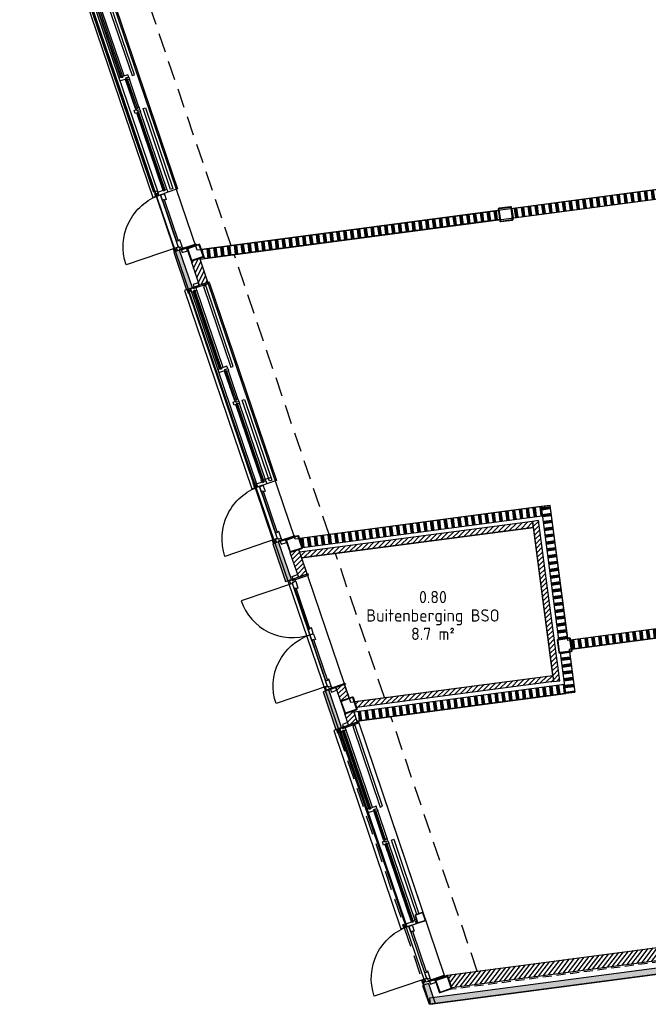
# Model space of a CAD drawing. Header units: millimetres. Extents: x -44892 to 336761, y 18766 to 182901.
# Tile 19 of 35: x 83687 to 93945, y 31653 to 47714. Entities that reach past the tile are written whole.
import ezdxf
from ezdxf.enums import TextEntityAlignment as Align

# ---------------------------------------------------------------- set-up
doc = ezdxf.new("R2010")
doc.units = ezdxf.units.MM
doc.header["$LTSCALE"] = 100
for name, pattern in [('DASHED', [0.75, 0.5, -0.25]), ('DASHED2', [9.525, 6.35, -3.175]), ('HIDDEN2', [4.7625, 3.175, -1.5875])]:
    doc.linetypes.add(name, pattern=pattern)
for name, color, linetype in [('AC21----_Buitenmuren', 8, 'Continuous'), ('AC22----_Binnenmuren', 8, 'Continuous'), ('AL21----', 3, 'Continuous'), ('AL22----', 2, 'Continuous'), ('AL28----', 5, 'Continuous'), ('AL31----_Buitenkozijnen', 6, 'Continuous'), ('AL35----_Plafonds', 8, 'Continuous'), ('Beveilig-Alg-Az', 1, 'Continuous'), ('BL$8-GO--polylijnen', 10, 'Continuous'), ('Construct-Staal-Drs', 4, 'Continuous'), ('DIM25', 1, 'Continuous'), ('MTXT35-1', 3, 'Continuous'), ('X-BT$1----_Ruimtegegevens', 7, 'Continuous')]:
    doc.layers.add(name, color=color, linetype=linetype)
doc.layers.add('BL$8-BVO-polylijn', color=160, linetype='Continuous', plot=False)
for name, color, linetype, lineweight in [('X-BT$23A__RuimteElement', 7, 'Continuous', 0), ('X-BT$23F__RuimteElement', 7, 'Continuous', 0), ('X-BT$23m2_RuimteElement', 7, 'Continuous', 0), ('X-BT$23NR__Ruimtenummer', 1, 'Continuous', 0), ('X-BT$23P__Algemeen', 1, 'Continuous', 0)]:
    doc.layers.add(name, color=color, linetype=linetype, lineweight=lineweight)
doc.styles.add('Isocpeur', font='isocpeur.ttf')
pattern_1 = [(45, (49445.76, 26487.45), (-40.41115, 40.41115), [])]
pattern_2 = [(97.5, (49445.76, 26487.45), (-111.53755, -14.6842), []), (97.5, (49451.96, 26488.27), (-111.53755, -14.6842), []), (97.5, (49458.15, 26489.08), (-111.53755, -14.6842), []), (97.5, (49464.35, 26489.9), (-111.53755, -14.6842), []), (97.5, (49470.55, 26490.72), (-111.53755, -14.6842), []), (97.5, (49476.74, 26491.53), (-111.53755, -14.6842), []), (97.5, (49482.94, 26492.35), (-111.53755, -14.6842), [])]
pattern_3 = [(187.5, (49445.76, 26487.45), (14.6842, -111.53755), []), (187.5, (49444.94, 26493.65), (14.6842, -111.53755), []), (187.5, (49444.13, 26499.85), (14.6842, -111.53755), []), (187.5, (49443.31, 26506.04), (14.6842, -111.53755), []), (187.5, (49442.5, 26512.24), (14.6842, -111.53755), []), (187.5, (49441.68, 26518.44), (14.6842, -111.53755), []), (187.5, (49440.86, 26524.63), (14.6842, -111.53755), [])]

# ---------------------------------------------------------------- blocks, each defined once
blk = doc.blocks.new('kozbuitspeel')
for p, q in [((19, -59), (19, -3363)), ((65, -59), (65, -3363)), ((95, -1392), (95, -59)), ((157, -1392), (157, -59)), ((160, -1951), (160, -1471)), ((222, -1951), (222, -1471)), ((160, -3363), (160, -2030)), ((222, -3363), (222, -2030)), ((19, -3417), (19, -4317))]:
    blk.add_line(p, q)
at = {"ltscale": 0.01}
for p, q in [((21, -32), (76, -32)), ((21, -3390), (76, -3390)), ((21, -4344), (76, -4344))]:
    blk.add_line(p, q, dxfattribs=at)
for points in [[(100, 0), (-38, 0), (-38, -3417), (100, -3417)], [(388, -15), (388, -3417), (222, -3417)]]:
    blk.add_lwpolyline(points)
for points in [[(110, 3), (110, -15), (388, -15), (388, 3)], [(128, 49), (128, 4), (218, 4), (218, 49)], [(9, -5), (9, -59), (29, -59), (29, -5)], [(29, -24), (29, -39), (65, -39), (65, -24)], [(157, -15), (157, -15), (108, -15), (108, -5), (65, -5), (65, -59), (102, -59), (102, -49), (127, -49), (127, -59), (157, -59)], [(102, -49), (102, -1402), (127, -1402), (127, -49)], [(280, -34), (280, -1426), (320, -1426), (320, -34)], [(222, -1431), (222, -1392), (127, -1392), (127, -1402), (102, -1402), (102, -1392), (65, -1392), (65, -1446), (170, -1446), (170, -1431)], [(222, -1432), (222, -1471), (192, -1471), (192, -1461), (167, -1461), (167, -1471), (160, -1471), (160, -1449), (175, -1449), (175, -1432)], [(167, -1461), (167, -1961), (192, -1961), (192, -1461)], [(222, -1991), (222, -2030), (192, -2030), (192, -2020), (167, -2020), (167, -2030), (130, -2030), (130, -1976), (170, -1976), (170, -1991)], [(222, -1990), (222, -1952), (192, -1952), (192, -1961), (167, -1961), (167, -1951), (160, -1951), (160, -1973), (175, -1973), (175, -1990)], [(167, -2020), (167, -3373), (192, -3373), (192, -2020)], [(280, -3388), (280, -1996), (320, -1996), (320, -3388)], [(9, -3363), (9, -3417), (29, -3417), (29, -3363)], [(222, -3363), (222, -3417), (157, -3417), (157, -3427), (150, -3427), (150, -3417), (65, -3417), (65, -3363), (167, -3363), (167, -3373), (192, -3373), (192, -3363)], [(29, -3382), (29, -3397), (65, -3397), (65, -3382)], [(157, -3430), (157, -3520), (127, -3520), (127, -3510), (102, -3510), (102, -3520), (95, -3520), (95, -3420), (150, -3420), (150, -3430)], [(102, -4224), (102, -3510), (127, -3510), (127, -4224)], [(9, -4317), (9, -4371), (29, -4371), (29, -4317)], [(29, -4352), (29, -4337), (65, -4337), (65, -4352)], [(157, -4332), (157, -4361), (127, -4361), (127, -4361), (108, -4361), (108, -4371), (65, -4371), (65, -4317), (105, -4317), (105, -4332)], [(157, -4331), (157, -4214), (127, -4214), (127, -4224), (102, -4224), (102, -4214), (95, -4214), (95, -4314), (110, -4314), (110, -4331)], [(110, -4379), (110, -4361), (388, -4361), (388, -4379)], [(110, -4379), (110, -4361), (388, -4361), (388, -4379)], [(128, -4380), (128, -4425), (218, -4425), (218, -4380)]]:
    blk.add_lwpolyline(points, close=True)
blk.add_lwpolyline([(95, -3417), (95, -4317), (-805, -4317, -0.414214)], format="xyb", close=True)
blk = doc.blocks.new('deur1900')
for p, q in [((948, 243), (948, 243)), ((952, 243), (952, 243))]:
    blk.add_line(p, q)
for points in [[(948, 243), (65, 243), (65, 1126, -0.414214)], [(952, 243), (1835, 243), (1835, 1126, 0.414214)]]:
    blk.add_lwpolyline(points, format="xyb", close=True)
for points in [[(-1, 210), (-46, 210), (-46, 120), (-1, 120)], [(0, 228), (18, 228), (18, -50), (0, -50)], [(47, 181), (18, 181), (18, 211), (18, 211), (18, 230), (8, 230), (8, 273), (62, 273), (62, 233), (47, 233)], [(48, 181), (165, 181), (165, 211), (155, 211), (155, 236), (165, 236), (165, 243), (65, 243), (65, 228), (48, 228)], [(155, 236), (858, 236), (858, 211), (155, 211)], [(939, 181), (848, 181), (848, 211), (858, 211), (858, 236), (848, 236), (848, 243), (948, 243), (948, 188), (939, 188)], [(961, 181), (1052, 181), (1052, 211), (1042, 211), (1042, 236), (1052, 236), (1052, 243), (952, 243), (952, 188), (961, 188)], [(1745, 236), (1042, 236), (1042, 211), (1745, 211)], [(1852, 181), (1735, 181), (1735, 211), (1745, 211), (1745, 236), (1735, 236), (1735, 243), (1835, 243), (1835, 228), (1852, 228)], [(1853, 181), (1882, 181), (1882, 211), (1882, 211), (1882, 230), (1892, 230), (1892, 273), (1838, 273), (1838, 233), (1853, 233)], [(1900, 228), (1882, 228), (1882, -50), (1900, -50)], [(1901, 210), (1946, 210), (1946, 120), (1901, 120)]]:
    blk.add_lwpolyline(points, close=True)
blk = doc.blocks.new('kolom220x220')
for points in [[(15, -110), (205, -110, 0.414214), (220, -95), (220, 95, 0.414214), (205, 110), (15, 110, 0.414214), (0, 95), (0, -95, 0.414214)], [(15, -100), (205, -100, 0.414214), (210, -95), (210, 95, 0.414214), (205, 100), (15, 100, 0.414214), (10, 95), (10, -95, 0.414214)]]:
    blk.add_lwpolyline(points, format="xyb", close=True)
blk = doc.blocks.new('*U123')
at = {"layer": 'Construct-Staal-Drs'}
for points in [[(55, 70), (-55, 70, 0.4142136), (-70, 55), (-70, -55, 0.4142136), (-55, -70), (55, -70, 0.4142136), (70, -55), (70, 55, 0.4142136)], [(55, 64.4), (-55, 64.4, 0.4142136), (-64.4, 55), (-64.4, -55, 0.4142136), (-55, -64.4), (55, -64.4, 0.4142136), (64.4, -55), (64.4, 55, 0.4142136)]]:
    blk.add_lwpolyline(points, format="xyb", close=True, dxfattribs=at)
blk = doc.blocks.new('Ruimtefunctie')
at = {"layer": 'X-BT$23A__RuimteElement', "style": 'Isocpeur', "width": 0.94}
blk.add_attdef('RUIMTEFUNCTIE-A', text='', height=200, dxfattribs=at).set_placement((0, -600), align=Align.MIDDLE_CENTER)
at = {"layer": 'X-BT$23F__RuimteElement', "style": 'Isocpeur', "width": 0.94}
blk.add_attdef('RUIMTEFUNCTIE', text='', height=200, dxfattribs=at).set_placement((0, 300), align=Align.MIDDLE_CENTER)
at = {"layer": 'X-BT$23m2_RuimteElement', "style": 'Isocpeur', "width": 0.94}
blk.add_attdef('RUIMTEFUNCTIE-B', text='', height=200, dxfattribs=at).set_placement((0, 0), align=Align.MIDDLE_CENTER)
at = {"layer": 'X-BT$23NR__Ruimtenummer', "style": 'Isocpeur', "width": 0.94}
blk.add_attdef('RUIMTENUMMER', text='', height=200, dxfattribs=at).set_placement((0, 600), align=Align.MIDDLE_CENTER)
at = {"layer": 'X-BT$23P__Algemeen', "style": 'Isocpeur', "width": 0.94}
blk.add_attdef('PEILMAAT', text='', height=200, dxfattribs=at).set_placement((0, -300), align=Align.MIDDLE_CENTER)

msp = doc.modelspace()

# ---------------------------------------------------------------- hatches: boundary and pattern name
at = {"layer": 'AC21----_Buitenmuren'}
for color, points in [(254, [(86296.8249, 43954.5541), (86202.1318, 43922.4102), (86411.0675, 43306.9056), (86505.7605, 43339.0495)]), (254, [(87912.1749, 39195.8863), (87817.4819, 39163.7424), (88026.4175, 38548.2378), (88121.1105, 38580.3818)]), (256, [(88731.8455, 36781.2145), (88637.1525, 36749.0706), (88846.0882, 36133.566), (88940.7812, 36165.7099)]), (256, [(90375.1648, 31754.8756), (90388.2175, 31655.7311), (100280.8227, 32958.1173), (100267.7701, 33057.2618)])]:
    msp.add_hatch(color=color, dxfattribs=at).paths.add_polyline_path(points)
h = msp.add_hatch(dxfattribs=at)
h.set_pattern_fill('ANSI31', color=256, scale=18, style=0)
h.set_pattern_definition([(63.75, (49445.76, 26487.45), (-51.25628, 25.2768), [])])
h.paths.add_polyline_path([(86626.764, 43822.9905), (86484.7245, 43774.7746), (86616.9528, 43385.2426), (86758.9923, 43433.4585)])
h = msp.add_hatch(dxfattribs=at)
h.set_pattern_fill('ANSI31', color=256, scale=18, style=0)
h.set_pattern_definition(pattern_1)
h.paths.add_polyline_path([(88097.6923, 39022.6905), (88239.7318, 39070.9064), (88376.7817, 38667.1704), (88234.7422, 38618.9545)])
h = msp.add_hatch(dxfattribs=at)
h.set_pattern_fill('ANSI31', color=256, scale=18, style=0)
h.set_pattern_definition([(45, (88845.74, 36599.875), (-40.411, 40.411), [])])
h.paths.add_polyline_path([(88920.4221, 36599.875), (89062.3294, 36648.0461), (88987.6488, 36868.048), (88845.7415, 36819.877)])
h = msp.add_hatch(dxfattribs=at)
h.set_pattern_fill('ANSI31', color=256, scale=18, style=0)
h.set_pattern_definition(pattern_1)
h.paths.add_polyline_path([(89054.2235, 36205.2745), (89196.2631, 36253.4904), (89133.0461, 36439.7214), (88991.0066, 36391.5055)])
h = msp.add_hatch(dxfattribs=at)
h.set_pattern_fill('ANSI31', color=256, scale=18, style=0)
h.set_pattern_definition([(52.5, (49445.76, 26487.45), (-45.34014, 34.790716), [])])
h.paths.add_polyline_path([(95237.8196, 32516.0921), (95209.887, 32728.2613), (90669.7394, 32130.5395), (90739.8752, 31923.9261)])
at = {"layer": 'AC22----_Binnenmuren'}
h = msp.add_hatch(dxfattribs=at)
h.set_pattern_fill('SWAND', color=256, angle=7.5, style=0)
h.set_pattern_definition(pattern_2)
h.paths.add_polyline_path([(91717.8331, 44630.2798), (91737.4121, 44481.5631), (98424.5719, 45361.9444), (98404.993, 45510.6611)])
h = msp.add_hatch(dxfattribs=at)
h.set_pattern_fill('SWAND', color=256, angle=7.5, style=0)
h.set_pattern_definition(pattern_2)
h.paths.add_polyline_path([(91499.7153, 44601.5641), (91519.2942, 44452.8473), (86702.1574, 43818.6592), (86652.9968, 43963.4815)])
h = msp.add_hatch(dxfattribs=at)
h.set_pattern_fill('SWAND', color=256, style=0)
h.set_pattern_definition(pattern_2)
h.paths.add_polyline_path([(88252.3526, 39251.9313), (88301.5131, 39107.1091), (92215.613, 39622.4101), (92196.0341, 39771.1269)])
h = msp.add_hatch(dxfattribs=at)
h.set_pattern_fill('SWAND', color=256, angle=97.5, style=0)
h.set_pattern_definition(pattern_3)
h.paths.add_polyline_path([(92629.9505, 37624.3988), (92481.2338, 37604.8198), (92196.0341, 39771.1269), (92344.7508, 39790.7058)])
h = msp.add_hatch(dxfattribs=at)
h.set_pattern_fill('ANSI31', color=256, scale=18, style=0)
h.set_pattern_definition(pattern_1)
h.paths.add_polyline_path([(88253.5528, 39030.191), (88286.3265, 38933.6428), (92069.2568, 39431.675), (92056.2042, 39530.8195)])
h = msp.add_hatch(dxfattribs=at)
h.set_pattern_fill('ANSI31', color=256, scale=18, style=0)
h.set_pattern_definition(pattern_1)
h.paths.add_polyline_path([(92155.3487, 39543.8722), (92056.2042, 39530.8195), (92069.2568, 39431.675), (92400.1407, 36918.3623), (92499.2852, 36931.4149)])
h = msp.add_hatch(dxfattribs=at)
h.set_pattern_fill('SWAND', color=256, style=0)
h.set_pattern_definition(pattern_2)
h.paths.add_polyline_path([(99351.3079, 38322.6859), (99331.729, 38471.4026), (92634.5189, 37589.6982), (92654.0979, 37440.9815)])
h = msp.add_hatch(dxfattribs=at)
h.set_pattern_fill('SWAND', color=256, angle=97.5, style=0)
h.set_pattern_definition(pattern_3)
h.paths.add_polyline_path([(92658.6663, 37406.2809), (92509.9495, 37386.702), (92597.4021, 36722.4339), (92746.1188, 36742.0128)])
h = msp.add_hatch(dxfattribs=at)
h.set_pattern_fill('ANSI31', color=256, scale=18, style=0)
h.set_pattern_definition(pattern_1)
h.paths.add_polyline_path([(89155.1265, 36592.011), (89187.9002, 36495.4628), (92400.1407, 36918.3623), (92387.0881, 37017.5068)])
h = msp.add_hatch(dxfattribs=at)
h.set_pattern_fill('SWAND', color=256, style=0)
h.set_pattern_definition(pattern_2)
h.paths.add_polyline_path([(89140.222, 36418.5819), (89189.3826, 36273.7596), (92597.4021, 36722.4339), (92577.8232, 36871.1506)])
msp.add_hatch(color=256, dxfattribs=at).paths.add_polyline_path([(90468.282, 31666.2718), (90367.1952, 31652.9635), (90262.8004, 31960.5007), (90357.4934, 31992.6446)])

# ---------------------------------------------------------------- linework, layer by layer
at = {"layer": 'AL21----'}
for p in [(89085.6996, 36423.6495), (89054.2235, 36205.2745)]:
    msp.add_line(p, (88991.0066, 36391.5055), dxfattribs=at)
for points in [[(86505.7605, 43339.0495), (86296.8249, 43954.5541), (86202.1318, 43922.4102), (86411.0675, 43306.9056)], [(86758.9923, 43433.4585), (86626.764, 43822.9905), (86484.7245, 43774.7746), (86616.9528, 43385.2426)], [(88121.1105, 38580.3818), (87912.1749, 39195.8863), (87817.4819, 39163.7424), (88026.4175, 38548.2378)], [(88376.7817, 38667.1704), (88239.7318, 39070.9064), (88097.6923, 39022.6905), (88234.7422, 38618.9545)], [(88940.7812, 36165.7099), (88731.8455, 36781.2145), (88637.1525, 36749.0706), (88846.0882, 36133.566)], [(88920.2899, 36599.8301), (89062.3294, 36648.0461), (88987.6488, 36868.048), (88845.6093, 36819.8321)], [(88991.0066, 36391.5055), (89133.0461, 36439.7214), (89196.2631, 36253.4904), (89054.2235, 36205.2745)], [(100268.4185, 33057.3471), (90373.8304, 31754.6999), (90386.883, 31655.5554), (100281.4711, 32958.2027)], [(90669.7394, 32130.5395), (95211.2215, 32728.437), (95239.1541, 32516.2674), (90739.8752, 31923.9261)], [(90669.7394, 32130.5395), (95211.2215, 32728.437), (95239.1541, 32516.2678), (90739.8752, 31923.9261)]]:
    msp.add_lwpolyline(points, close=True, dxfattribs=at)
at = {"layer": 'AL22----'}
msp.add_line((92387.0881, 37017.5068), (92069.2568, 39431.675), dxfattribs=at)
for points in [[(98404.993, 45510.6611), (91717.8331, 44630.2798), (91737.4121, 44481.5631), (98424.5719, 45361.9444)], [(86652.9968, 43963.4815), (91499.7153, 44601.5641), (91519.2942, 44452.8473), (86702.1574, 43818.6592)], [(88252.3526, 39251.9313), (88301.5131, 39107.1091), (92215.613, 39622.4101), (92196.0341, 39771.1269)], [(92481.2338, 37604.8198), (92629.9505, 37624.3988), (92344.7508, 39790.7058), (92196.0341, 39771.1269), (92481.2338, 37604.8198)], [(92056.2042, 39530.8195), (88253.5528, 39030.191), (88286.3265, 38933.6428), (92069.2568, 39431.675)], [(92499.2852, 36931.4149), (92155.3487, 39543.8722), (92056.2042, 39530.8195), (92400.1407, 36918.3623)], [(92698.7129, 37446.8551), (99351.3079, 38322.6859), (99331.729, 38471.4026), (92679.1339, 37595.5719)], [(92597.4021, 36722.4339), (92509.9495, 37386.702), (92658.6663, 37406.2809), (92746.1188, 36742.0128)], [(92400.1407, 36918.3623), (89187.9002, 36495.4628), (89155.1265, 36592.011), (92387.0881, 37017.5068)], [(89140.222, 36418.5819), (89189.3826, 36273.7596), (92597.4021, 36722.4339), (92577.8232, 36871.1506)]]:
    msp.add_lwpolyline(points, close=True, dxfattribs=at)
msp.add_lwpolyline([(91499.7153, 44601.5641), (86652.9968, 43963.4815), (86702.1574, 43818.6592), (91519.2942, 44452.8473)], dxfattribs=at)
at = {"layer": 'AL28----', "linetype": 'DASHED', "ltscale": 3}
msp.add_line((100179.813, 33141.5018), (90743.1383, 31899.14), dxfattribs=at)
at = {"layer": 'AL28----'}
msp.add_line((90157.4842, 33042.033), (90131.178, 33033.1033), dxfattribs=at)
at = {"layer": 'AL31----_Buitenkozijnen'}
for p, q in [((84795.7175, 48065.5733), (85870.4063, 44899.6421)), ((89218.9615, 36242.1867), (90267.4971, 33153.3005)), ((90194.1888, 32980.5695), (90155.3082, 32967.3713))]:
    msp.add_line(p, q, dxfattribs=at)
at = {"layer": 'AL31----_Buitenkozijnen', "color": 9, "linetype": 'HIDDEN2'}
for p, q in [((88883.6877, 36081.9106), (89945.6594, 32953.4427)), ((89963.0171, 32902.3085), (90252.3769, 32049.882))]:
    msp.add_line(p, q, dxfattribs=at)
at = {"layer": 'AL31----_Buitenkozijnen', "color": 9}
for p, q in [((88927.2464, 36096.6968), (89989.2825, 32968.0395)), ((89384.1332, 34844.0821), (88955.6543, 36106.34)), ((89442.7786, 34864.2007), (89014.2997, 36126.4586)), ((89625.4969, 34335.2629), (89471.0131, 34790.3575)), ((89684.1422, 34355.3815), (89529.6584, 34810.4762)), ((90079.3051, 32998.3869), (89650.762, 34260.8342)), ((90137.9505, 33018.5055), (89709.4074, 34280.9528))]:
    msp.add_line(p, q, dxfattribs=at)
at = {"layer": 'AL31----_Buitenkozijnen'}
msp.add_lwpolyline([(88941.4241, 36163.8161), (88810.7477, 36119.4574), (89909.1064, 32883.797), (90039.7828, 32928.1557)], dxfattribs=at)
for points in [[(89000.2207, 36167.9342), (89000.2207, 36167.9342), (88953.8211, 36152.1836), (88950.6067, 36161.6529), (88909.8887, 36147.831), (88927.2464, 36096.6968), (88962.2829, 36108.5901), (88959.0685, 36118.0594), (88982.7417, 36126.0954), (88985.8918, 36116.8154), (89014.2997, 36126.4586)], [(88950.4025, 36170.032), (88956.1884, 36152.9872), (89218.9615, 36242.1867), (89213.1756, 36259.2314)], [(88952.1876, 36219.216), (88966.6523, 36176.6041), (89051.8761, 36205.5336), (89037.4113, 36248.1455)], [(88856.8606, 36129.8304), (88874.2183, 36078.6962), (88893.157, 36085.125), (88875.7992, 36136.2592)], [(88882.0673, 36117.7941), (88886.8889, 36103.5901), (88920.9784, 36115.1619), (88916.1568, 36129.3659)], [(89516.9294, 34847.9746), (89504.3933, 34884.9049), (89414.4349, 34854.3681), (89417.6493, 34844.8988), (89393.9761, 34836.8628), (89390.7617, 34846.3321), (89355.7253, 34834.4389), (89373.083, 34783.3047), (89472.416, 34817.0237), (89467.5944, 34831.2276)], [(89517.1866, 34847.2171), (89529.6584, 34810.4762), (89501.2505, 34800.833), (89498.1004, 34810.1129), (89474.4272, 34802.0769), (89477.6416, 34792.6076), (89471.0131, 34790.3575), (89464.1343, 34810.6218), (89478.2435, 34815.4113), (89472.5862, 34832.0773)], [(89696.9355, 34317.6937), (89709.4717, 34280.7635), (89681.0638, 34271.1203), (89677.8494, 34280.5896), (89654.1761, 34272.5536), (89657.3905, 34263.0843), (89622.3541, 34251.191), (89604.9964, 34302.3252), (89642.7789, 34315.1507), (89647.6005, 34300.9467)], [(89696.7427, 34318.2619), (89684.2708, 34355.0028), (89655.8629, 34345.3596), (89659.013, 34336.0797), (89635.3398, 34328.0437), (89632.1254, 34337.513), (89625.4969, 34335.2629), (89632.3757, 34314.9986), (89646.4849, 34319.7881), (89652.1423, 34303.1221)], [(89936.2544, 32950.0389), (89953.6121, 32898.9047), (89972.5507, 32905.3335), (89955.193, 32956.4677)], [(89961.3968, 32938.192), (89966.2184, 32923.988), (90000.3079, 32935.5598), (89995.4863, 32949.7638)], [(90137.9505, 33018.5055), (90155.3082, 32967.3713), (90093.7578, 32946.4777), (90096.9722, 32937.0084), (90090.7232, 32934.8872), (90087.5088, 32944.3565), (90006.6402, 32916.9053), (89989.2825, 32968.0395), (90085.8693, 33000.8264), (90089.0195, 32991.5464), (90112.6927, 32999.5824), (90109.5426, 33008.8623)], [(90097.7881, 32934.6047), (90126.9303, 32848.7546), (90098.5224, 32839.1114), (90095.3723, 32848.3913), (90071.6991, 32840.3553), (90074.9135, 32830.886), (90068.2849, 32828.6359), (90036.0767, 32923.5183), (90088.5374, 32941.3263), (90091.5391, 32932.4835)], [(90387.682, 32080.6048), (90349.8807, 32191.9638), (90321.4728, 32182.3206), (90324.6229, 32173.0407), (90300.9497, 32165.0047), (90297.7353, 32174.474), (90291.1068, 32172.224), (90323.315, 32077.3416), (90337.4243, 32082.131), (90343.0816, 32065.465)], [(90358.9503, 32020.584), (90353.1644, 32037.6288), (90615.9375, 32126.8282), (90621.7234, 32109.7835)], [(90358.9503, 32020.584), (90353.1644, 32037.6288), (90615.9375, 32126.8282), (90621.7234, 32109.7835)], [(90242.9076, 32046.6676), (90260.2654, 31995.5334), (90279.204, 32001.9622), (90261.8462, 32053.0964)], [(90272.9359, 32020.4273), (90268.1143, 32034.6312), (90302.2038, 32046.2031), (90307.0254, 32031.9991)], [(90387.8749, 32080.0367), (90397.1966, 32052.5757), (90368.7887, 32042.9325), (90368.7887, 32042.9325), (90350.7971, 32036.8252), (90354.0114, 32027.3559), (90313.2935, 32013.534), (90295.9357, 32064.6682), (90333.7182, 32077.4936), (90338.5398, 32063.2897)], [(90375.843, 32025.2623), (90390.3078, 31982.6504), (90475.5315, 32011.58), (90461.0667, 32054.1918)]]:
    msp.add_lwpolyline(points, close=True, dxfattribs=at)
at = {"layer": 'AL31----_Buitenkozijnen', "color": 9}
for points in [[(89122.9611, 36189.0061), (89570.2442, 34871.3527), (89608.1214, 34884.2103), (89160.8384, 36201.8637)], [(88959.0685, 36118.0594), (89393.9761, 34836.8628), (89417.6493, 34844.8988), (88982.7417, 36126.0954)], [(89474.4272, 34802.0769), (89635.3398, 34328.0437), (89659.013, 34336.0797), (89498.1004, 34810.1129)], [(89654.1761, 34272.5536), (90089.0195, 32991.5464), (90112.6927, 32999.5824), (89677.8494, 34280.5896)], [(90165.2287, 33118.585), (89753.529, 34331.4132), (89791.4062, 34344.2708), (90203.1059, 33131.4426)], [(90300.9497, 32165.0047), (90071.6991, 32840.3553), (90095.3723, 32848.3913), (90324.6229, 32173.0407)]]:
    msp.add_lwpolyline(points, close=True, dxfattribs=at)
at = {"layer": 'AL31----_Buitenkozijnen'}
msp.add_lwpolyline([(90035.0481, 32926.5485), (90324.3436, 32074.3114), (89472.1065, 31785.0159, -0.4142135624)], format="xyb", close=True, dxfattribs=at)
at = {"layer": 'AL35----_Plafonds', "linetype": 'HIDDEN2'}
for p, q in [((87138.0726, 44027.3429), (85577.6937, 48624.0708)), ((88737.4283, 39315.7928), (87187.2331, 43882.5207)), ((89640.3433, 36655.891), (88842.3041, 39006.8387)), ((91154.8151, 32194.401), (89745.2191, 36346.9369))]:
    msp.add_line(p, q, dxfattribs=at)
at = {"layer": 'Beveilig-Alg-Az'}
for p, q in [((85924.3813, 44917.9641), (85870.4063, 44899.6421)), ((87539.7314, 40159.2963), (87485.7564, 40140.9743)), ((87788.774, 40243.8349), (87618.3266, 40185.9758))]:
    msp.add_line(p, q, dxfattribs=at)
at = {"layer": 'BL$8-BVO-polylijn'}
msp.add_lwpolyline([(122191.1948, 37174.0627), (104558.7811, 34852.7114), (104682.781, 33910.8388), (104732.3532, 33917.3651), (104780.6479, 33550.5305), (90381.8286, 31654.89), (90269.3492, 31998.2336), (90305.8347, 32010.6187), (82470.1635, 54931.3438), (65471.7443, 52693.4594)], dxfattribs=at)
at = {"layer": 'BL$8-GO--polylijnen'}
for points in [[(85056.8822, 48447.279), (96538.41, 52344.7326), (96703.9999, 51856.9204), (96751.3464, 51872.9923), (98246.1862, 47469.3365), (98502.363, 45523.4801), (86582.236, 43954.1657)], [(99429.099, 38484.2216), (92634.5189, 37589.6982), (92344.7508, 39790.7058), (88181.5918, 39242.6155), (86758.9923, 43433.4585), (86631.3966, 43809.3434), (98521.9419, 45374.7634)], [(92387.0881, 37017.5068), (92069.2568, 39431.675), (88286.3265, 38933.6428), (89084.3657, 36582.6952)], [(92746.1188, 36742.0128), (89189.3826, 36273.7596), (89196.2631, 36253.4904), (89213.1756, 36259.2314), (90621.7234, 32109.7835), (90669.7394, 32130.5395), (104582.7186, 33962.218), (104457.9356, 34910.0389), (104351.491, 34896.0252), (103822.86, 38911.3769), (92654.0979, 37440.9815)]]:
    msp.add_lwpolyline(points, close=True, dxfattribs=at)
at = {"layer": 'DIM25', "color": 8, "linetype": 'DASHED2', "ltscale": 0.01}
for p, q in [((88877.2942, 36108.2535), (88929.1807, 36125.8666)), ((89956.5272, 32928.9354), (90008.4138, 32946.5486)), ((90263.3412, 32025.0907), (90315.2277, 32042.7038))]:
    msp.add_line(p, q, dxfattribs=at)
at = {"layer": 'MTXT35-1'}
for p, q in [((90357.4934, 31992.6446), (90262.8004, 31960.5007)), ((90357.4934, 31992.6446), (90468.282, 31666.2718)), ((90357.4934, 31992.6446), (90468.282, 31666.2718)), ((90262.8004, 31960.5007), (90367.1952, 31652.9635)), ((90468.282, 31666.2718), (90367.1952, 31652.9635))]:
    msp.add_line(p, q, dxfattribs=at)

# ---------------------------------------------------------------- block references
at = {"layer": 'AL28----'}
for name, p, rotation in [('kolom220x220', (91509.5012, 44527.2327), 7.500000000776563), ('kolom220x220', (86449.3661, 43878.9369), 18.74999999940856), ('kolom220x220', (88062.4661, 39126.8976), 18.74999999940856), ('kolom220x220', (92470.8055, 37492.4977), 7.500000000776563), ('kolom220x220', (88955.5161, 36495.623), 18.74999999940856), ('*U123', (90223.7693, 33064.5338), 18.74999999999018), ('kolom220x220', (90501.0138, 31943.1678), 18.74999999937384)]:
    msp.add_blockref(name, p, dxfattribs=dict(at, rotation=rotation))
at = {"layer": 'AL31----_Buitenkozijnen', "rotation": 18.74999999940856}
for p in [(84796.3603, 48063.6795), (86411.0675, 43306.9056)]:
    msp.add_blockref('kozbuitspeel', p, dxfattribs=at)
at = {"layer": 'AL31----_Buitenkozijnen', "color": 254, "rotation": 108.7499999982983}
msp.add_blockref('deur1900', (88957.2149, 36857.7171), dxfattribs=at)
at = {"layer": 'X-BT$1----_Ruimtegegevens'}
ref = msp.add_blockref('Ruimtefunctie', (90430.6063, 37996.1083), dxfattribs=at)
ref.add_attrib('RUIMTENUMMER', '0.80', dxfattribs={"layer": 'X-BT$23NR__Ruimtenummer', "height": 200, "style": 'Isocpeur', "width": 0.94}).set_placement((90430.6063, 38296.1083), align=Align.MIDDLE_CENTER)
ref.add_attrib('RUIMTEFUNCTIE', 'Buitenberging BSO', dxfattribs={"layer": 'X-BT$23F__RuimteElement', "height": 200, "style": 'Isocpeur', "width": 0.94}).set_placement((90430.6063, 37996.1083), align=Align.MIDDLE_CENTER)
ref.add_attrib('RUIMTEFUNCTIE-B', '8.7 m²', dxfattribs={"layer": 'X-BT$23m2_RuimteElement', "height": 200, "style": 'Isocpeur', "width": 0.94}).set_placement((90430.6063, 37696.1083), align=Align.MIDDLE_CENTER)

doc.saveas('drawing.dxf')
